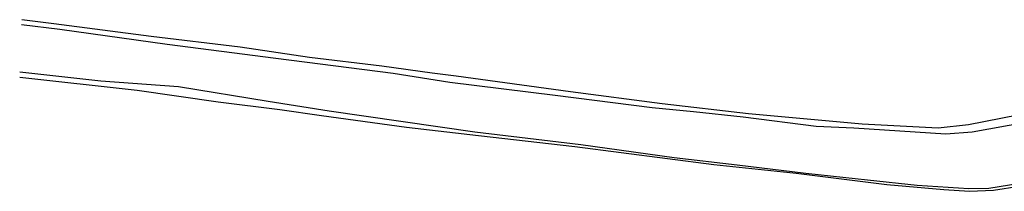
# Model space of a CAD drawing. Header units: metres. Extents: x 155581 to 157790, y 453982 to 460043.
# Tile 30 of 81: x 156690 to 156891, y 455593 to 455628. Entities that reach past the tile are written whole.
import ezdxf

# ---------------------------------------------------------------- set-up
doc = ezdxf.new("R2010")
doc.units = ezdxf.units.M
doc.header["$LTSCALE"] = 4
doc.layers.add('G_OWT', color=6, linetype='CONTINUOUS')
doc.layers.add('G_WTD', color=5, linetype='CONTINUOUS')

msp = doc.modelspace()

# ---------------------------------------------------------------- linework, layer by layer
at = {"layer": 'G_OWT', "linetype": 'Continuous', "transparency": 33554687}
for points in [[(156894.07, 455608.39), (156883.98, 455606.467), (156877.75, 455605.773), (156862.194, 455606.552), (156838.898, 455608.728), (156821.223, 455610.749), (156802.418, 455613.161), (156779.017, 455616.398), (156774.069, 455617.01), (156763.783, 455618.449), (156748.936, 455620.216), (156734.727, 455622.299), (156716.522, 455624.499), (156696.585, 455627.055), (156689.966, 455627.922)], [(156689.56, 455616.154), (156713.642, 455613.508), (156730.219, 455611.136), (156742.874, 455609.551), (156751.428, 455608.364), (156768.819, 455605.955), (156783.572, 455604.26), (156803.302, 455602), (156831.763, 455598.369), (156848.661, 455596.562), (156867.219, 455594.256), (156878.92, 455593.238), (156884.152, 455592.873), (156889.068, 455593.109), (156894.335, 455593.934)]]:
    msp.add_lwpolyline(points, dxfattribs=at)
at = {"layer": 'G_WTD', "linetype": 'Continuous', "transparency": 33554687}
for points in [[(156689.933, 455626.948), (156697.774, 455625.966), (156719.743, 455622.908), (156742.047, 455620.06), (156766.086, 455617.019), (156777.725, 455615.188), (156799.305, 455612.483), (156819.117, 455609.96), (156827.608, 455609.162), (156837.762, 455608.077), (156852.779, 455606.144), (156860.457, 455605.843), (156879.352, 455604.632), (156884.731, 455605.009), (156895.742, 455607)], [(156896.157, 455594.754), (156888.121, 455593.428), (156884.016, 455593.402), (156873.437, 455594.064), (156863.248, 455595.114), (156850.653, 455596.488), (156836.537, 455598.219), (156823.624, 455599.735), (156804.52, 455602.328), (156782.798, 455604.926), (156752.941, 455609.206), (156740.489, 455611.181), (156722.094, 455614.197), (156706.207, 455615.366), (156689.596, 455617.206)]]:
    msp.add_lwpolyline(points, dxfattribs=at)

doc.saveas('drawing.dxf')
